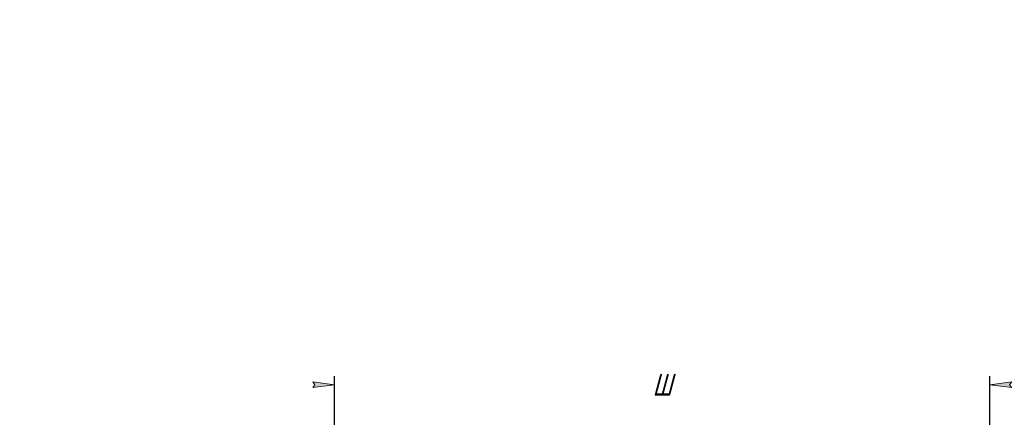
# Model space of a CAD drawing. Header units: millimetres. Extents: x 0 to 594, y 0 to 420.
# Tile 6 of 11: x 0 to 226, y 329 to 420. Entities that reach past the tile are written whole.
import ezdxf

# ---------------------------------------------------------------- set-up
doc = ezdxf.new("R2010")
doc.units = ezdxf.units.MM
doc.linetypes.add('K5LT_THIN', pattern=[0])
doc.layers.add('Системный слой', color=7, linetype='Continuous')
doc.styles.add('KDIMTEXTSTYLE', font='GOST_AU.SHX', dxfattribs={"width": 0.96, "oblique": 15, "height": 5})
doc.dimstyles.new('KDIMSTYLE (0.25)', dxfattribs={"dimtxt": 5, "dimasz": 1, "dimexe": 2, "dimexo": 0, "dimgap": 1, "dimtad": 1, "dimlfac": 4, "dimtxsty": 'KDIMTEXTSTYLE', "dimsah": 1, "dimcen": 0, "dimdle": 1, "dimadec": 0, "dimazin": 0, "dimtfac": 0.667, "dimtmove": 0, "dimatfit": 3, "dimfxl": 1, "dimtvp": 1, "dimtolj": 1, "dimtzin": 0, "dimarcsym": 0})

# ---------------------------------------------------------------- blocks, each defined once
blk = doc.blocks.new('KDIMARROW_01')
at = {"layer": 'Системный слой'}
blk.add_hatch(color=0, dxfattribs=at).paths.add_polyline_path([(0, 0), (-5, 0.66), (-4.5, 0), (-5, -0.66)])
at = {"layer": 'Системный слой', "color": 0, "linetype": 'K5LT_THIN', "lineweight": 18}
for p, q in [((-4.5, 0), (-5, 0.66)), ((-5, 0.66), (0, 0)), ((0, 0), (-5, -0.66)), ((-5, -0.66), (-4.5, 0)), ((0, 0), (-1, 0))]:
    blk.add_line(p, q, dxfattribs=at)

msp = doc.modelspace()

# ---------------------------------------------------------------- dimensions: what is measured, and where the dimension line sits
at = {"layer": 'Системный слой', "color": 7}
msp.add_linear_dim(base=(72.2861, 336.1331), p1=(222.7861, 308.1804), p2=(72.2861, 308.1804), location=(147.5361, 336.1331), text='\\H5.0;\\W0.965;\\Q15;\\H5.0;\\W0.965;\\Q15;\\Q15;Ш', dimstyle='KDIMSTYLE (0.25)', override={"dimexo": 0, "dimblk1": 'KDIMARROW_01', "dimblk2": 'KDIMARROW_01', "dimse1": 0, "dimse2": 0, "dimclrt": 7, "dimtolj": 1}, dxfattribs=at).render()

doc.saveas('drawing.dxf')
